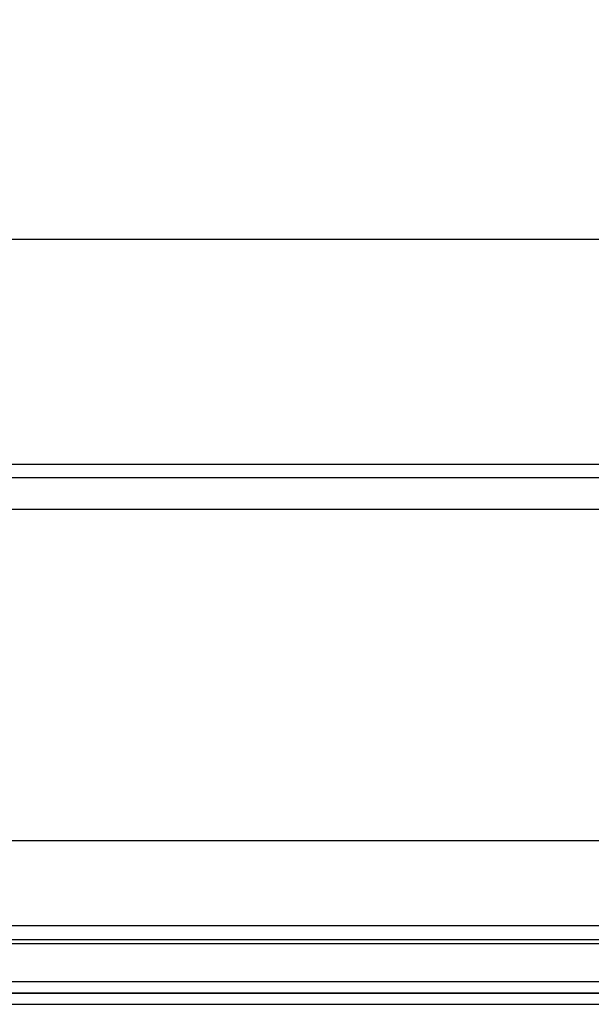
# Model space of a CAD drawing. Header units: millimetres. Extents: x 373037 to 682063, y 76092 to 274210.
# Tile 101 of 256: x 667393 to 667647, y 249592 to 250030. Entities that reach past the tile are written whole.
import ezdxf

# ---------------------------------------------------------------- set-up
doc = ezdxf.new("R2010")
doc.units = ezdxf.units.MM
doc.header["$LTSCALE"] = 100
doc.linetypes.add('ČÁRKOVANÁ', pattern=[19.05, 12.7, -6.35])
doc.layers.add('PUDORYS', color=253, linetype='CONTINUOUS')

msp = doc.modelspace()

# ---------------------------------------------------------------- linework, layer by layer
at = {"layer": 'PUDORYS', "color": 252, "true_color": 0x939598}
msp.add_line((668070.14, 249826.15), (665433.14, 249826.15), dxfattribs=at)
at = {"layer": 'PUDORYS', "color": 252, "ltscale": 15, "true_color": 0x939598}
for points in [[(655036.64, 249592.15), (681616.64, 249592.15), (681616.64, 273272.15), (655036.64, 273272.15)], [(681611.64, 273267.15), (655041.64, 273267.15), (655041.64, 249597.15), (681611.64, 249597.15)], [(655063.64, 249619.15), (681589.64, 249619.15), (681589.64, 273245.15), (655063.64, 273245.15)], [(681581.64, 273237.15), (655071.64, 273237.15), (655071.64, 249627.15), (681581.64, 249627.15)], [(655270.64, 273038.15), (681383.2, 273038.15), (681383.2, 249826.15), (655270.64, 249826.15)], [(681376.64, 249832.15), (655276.64, 249832.15), (655276.64, 273032.15), (681376.64, 273032.15)], [(667202.31, 249620.9), (667670.97, 249620.9), (667670.97, 249664.9), (667202.31, 249664.9)]]:
    msp.add_lwpolyline(points, close=True, dxfattribs=at)
at = {"layer": 'PUDORYS', "color": 252, "linetype": 'ČÁRKOVANÁ', "ltscale": 5, "true_color": 0x939598}
for points in [[(681606.64, 249602.15), (655036.64, 249602.15), (655036.64, 273272.15), (681606.64, 273272.15)], [(681611.64, 249597.15), (655041.64, 249597.15), (655041.64, 273267.15), (681611.64, 273267.15)], [(681396.64, 249812.15), (655256.64, 249812.15), (655256.64, 273052.15), (681396.64, 273052.15)], [(681276.64, 249932.15), (655376.64, 249932.15), (655376.64, 272932.15), (681276.64, 272932.15)]]:
    msp.add_lwpolyline(points, close=True, dxfattribs=at)
at = {"layer": 'PUDORYS', "color": 252, "true_color": 0x939598}
for points in [[(681376.64, 249832.15), (655276.64, 249832.15), (655276.64, 273032.15), (681376.64, 273032.15)], [(667283.28, 249620.9), (667670.97, 249620.9), (667670.97, 249664.9), (667283.28, 249664.9), (667202.31, 249664.9), (667202.31, 249620.9)]]:
    msp.add_lwpolyline(points, close=True, dxfattribs=at)

doc.saveas('drawing.dxf')
